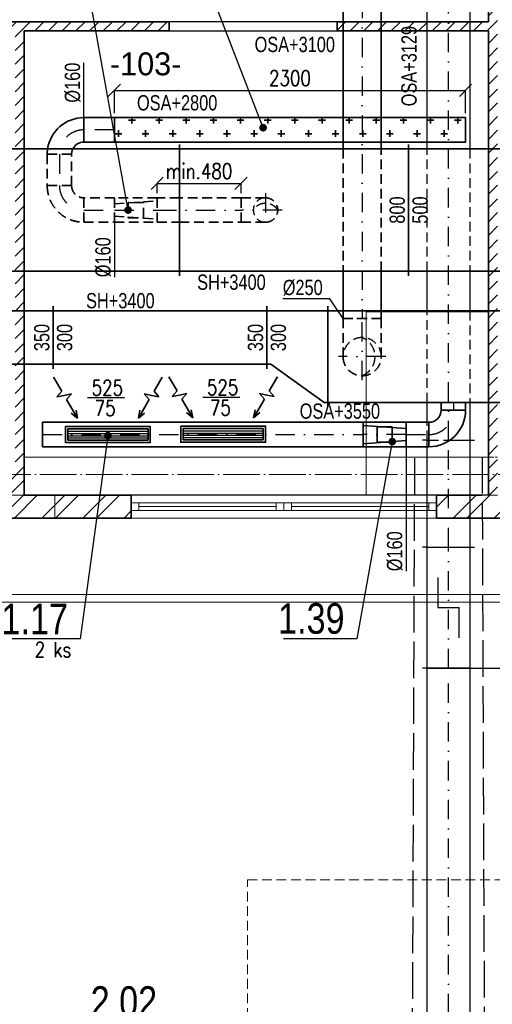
# Model space of a CAD drawing. Header units: millimetres. Extents: x 161070 to 520640, y 9197 to 248394.
# Tile 90 of 137: x 195667 to 198763, y 119340 to 125788. Entities that reach past the tile are written whole.
import ezdxf
from ezdxf.enums import TextEntityAlignment as Align

# ---------------------------------------------------------------- set-up
doc = ezdxf.new("R2010")
doc.units = ezdxf.units.MM
doc.header["$LTSCALE"] = 10
for name, pattern in [('ACAD_ISO02W100', [15, 12, -3]), ('ACAD_ISO04W100', [30, 24, -3, 0, -3]), ('DASHDOT', [25.4, 12.7, -6.35, 0, -6.35]), ('DASHED', [19.05, 12.7, -6.35]), ('DASHED2', [9.525, 6.35, -3.175])]:
    doc.linetypes.add(name, pattern=pattern)
doc.layers.get('Defpoints').update_dxf_attribs({"color": 252})
doc.layers.add('netisk', color=253, linetype='Continuous', plot=False)
for name, color, linetype, lineweight in [('NS_tenka', 253, 'Continuous', 9), ('NS_tlusta', 253, 'Continuous', 15), ('NS_velmi_tlusta', 253, 'Continuous', 35), ('srafy', 253, 'Continuous', 9), ('tlusta', 253, 'Continuous', 15), ('VZT Odvod', 5, 'Continuous', 35), ('VZT Privod', 6, 'Continuous', 35), ('VZT Tenka', 30, 'Continuous', 15), ('VZT-koty', 4, 'Continuous', 25)]:
    doc.layers.add(name, color=color, linetype=linetype, lineweight=lineweight)
for name, color, linetype in [('VZT CM', 1, 'Continuous'), ('VZT Odvod-pozice_odkaz', 7, 'Continuous'), ('VZT Odvod-pozice_text', 7, 'Continuous'), ('VZT Potrubí SKIII', 20, 'Continuous'), ('VZT Privod-pozice_odkaz', 7, 'Continuous'), ('VZT Tepelná izolace', 3, 'ACAD_ISO02W100')]:
    doc.layers.add(name, color=color, linetype=linetype)
doc.layers.add('zarizovaci predmety', color=253, linetype='Continuous', lineweight=9, transparency=0.3)
doc.styles.add('AR-KOTY', font='simplex', dxfattribs={"width": 0.7})
doc.styles.add('Arial', font='arial.ttf')
doc.styles.add('laplan N', font='txt')
doc.styles.add('Romans', font='romans.shx', dxfattribs={"width": 0.8})
doc.styles.get("Standard").update_dxf_attribs({"font": 'ic-simplex.shx', "width": 0.8})
doc.dimstyles.new('CADKON', dxfattribs={"dimscale": 50, "dimtxt": 2.5, "dimasz": 2.5, "dimexe": 1.8, "dimexo": 5, "dimgap": 0.6, "dimtad": 1, "dimrnd": 1, "dimtxsty": 'Standard', "dimblk1": 'ARCHTICK', "dimblk2": 'ARCHTICK', "dimsah": 1, "dimcen": 2.5, "dimadec": 1, "dimazin": 2, "dimtfac": 1, "dimtdec": 4, "dimtix": 1, "dimtmove": 1, "dimatfit": 3, "dimldrblk": 'OPEN30', "dimfxl": 5, "dimtolj": 1, "dimarcsym": 0})
doc.dimstyles.new('Standa 50', dxfattribs={"dimtxt": 100, "dimasz": 80, "dimexe": 0, "dimexo": 30, "dimgap": 30, "dimtad": 1, "dimdec": 0, "dimrnd": 1, "dimdsep": 46, "dimtxsty": 'Romans', "dimblk": 'OBLIQUE', "dimcen": 0, "dimclrd": 256, "dimclre": 256, "dimclrt": 256, "dimadec": 0, "dimazin": 0, "dimtfac": 1, "dimtdec": 0, "dimtofl": 0, "dimtmove": 0, "dimatfit": 3, "dimldrblk": 'OBLIQUE', "dimfxl": 1, "dimtvp": 1.1, "dimtolj": 1, "dimlwd": -1, "dimlwe": -1, "dimarcsym": 0})
pattern_1 = [(45, (315274.35, 92199.55), (-44.90128, 44.90128), [])]
pattern_2 = [(45, (313642.47, 93258.29), (-134.70384, 134.70384), []), (45, (313732.27, 93258.29), (-134.70384, 134.70384), [])]

# ---------------------------------------------------------------- blocks, each defined once
blk = doc.blocks.new('A$C58849bc7')
at = {"layer": 'NS_tlusta'}
for p, q in [((0, 150), (1000, 150)), ((0, 100), (1000, 100)), ((50, 100), (50, 50)), ((50, 75), (950, 75)), ((950, 100), (950, 50)), ((0, 50), (1000, 50)), ((0, 0), (1000, 0))]:
    blk.add_line(p, q, dxfattribs=at)
blk = doc.blocks.new('vd')
at = {"layer": 'NS_tenka', "transparency": 33554610}
h = blk.add_hatch(dxfattribs=at)
h.set_pattern_fill('ANSI31', color=8, scale=20)
h.set_pattern_definition(pattern_1)
h.paths.add_polyline_path([(195697.2, 122809.3), (195597.2, 122809.3), (195597.2, 122674.3), (195697.2, 122674.3)])
h.paths.add_polyline_path([(195697.2, 122809.3), (195697.2, 125714.3), (196647.2, 125714.3), (196647.2, 125774.3), (194297.2, 125774.3), (194297.2, 125714.3), (195637.2, 125714.3), (195637.2, 122809.3)])
at = {"layer": 'srafy', "transparency": 33554610}
h = blk.add_hatch(dxfattribs=at)
h.set_pattern_fill('ANSI31', color=8, scale=20)
h.set_pattern_definition(pattern_1)
h.paths.add_polyline_path([(198797.2, 122809.3), (198737.2, 122809.3), (198737.2, 122674.3), (198797.2, 122674.3)])
h.paths.add_polyline_path([(198737.2, 125774.3), (197747.2, 125774.3), (197747.2, 125714.3), (198737.2, 125714.3), (198737.2, 122809.3), (198797.2, 122809.3), (198797.2, 132809.3), (198737.2, 132809.3)])
h.paths.add_polyline_path([(198737.2, 133574), (198737.2, 132809.3), (198797.2, 132809.3), (198797.2, 133571.8)])
h = blk.add_hatch(dxfattribs=at)
h.set_pattern_fill('ANSI32', color=8, scale=20)
h.set_pattern_definition(pattern_2)
h.paths.add_polyline_path([(195147.2, 122674.3), (195147.2, 122524.3), (196397.2, 122524.3), (196397.2, 122674.3)])
h = blk.add_hatch(dxfattribs=at)
h.set_pattern_fill('ANSI32', color=8, scale=20)
h.set_pattern_definition(pattern_2)
h.paths.add_polyline_path([(198397.2, 122674.3), (198397.2, 122524.3), (201397.2, 122524.3), (201397.2, 122674.3)])
at = {"layer": 'netisk', "color": 8}
for points in [[(191696.9, 133825.5), (193757.2, 133751.9), (193757.2, 132944.3), (193757.2, 132674.3), (194037.2, 132674.3), (194037.2, 132944.3), (193757.2, 132944.3), (193757.2, 133751.9), (198737.2, 133574), (198737.2, 125774.3), (195697.2, 125774.3), (191697.2, 125774.3)], [(195697.2, 125714.3), (198737.2, 125714.3), (198737.2, 122674.3), (195697.2, 122674.3)]]:
    blk.add_lwpolyline(points, close=True, dxfattribs=at)
at = {"layer": 'NS_tenka', "color": 8}
for p, q in [((195897.2, 122674.3), (195897.2, 122524.3)), ((187897.2, 122024.3), (205448.2, 122024.3)), ((187897.2, 121974.3), (205475.5, 121974.3))]:
    blk.add_line(p, q, dxfattribs=at)
at = {"layer": 'NS_tlusta', "color": 8}
for p, q in [((195697.2, 122924.3), (198737.2, 122924.3)), ((195597.2, 122674.3), (195697.2, 122674.3)), ((198697.2, 122674.3), (198797.2, 122674.3)), ((197397.2, 122574.3), (197397.2, 122624.3))]:
    blk.add_line(p, q, dxfattribs=at)
at = {"layer": 'NS_tlusta', "color": 8, "linetype": 'ACAD_ISO02W100', "ltscale": 0.3}
blk.add_line((198737.2, 122924.3), (198797.2, 122924.3), dxfattribs=at)
at = {"layer": 'NS_velmi_tlusta', "color": 8}
for p, q in [((196647.2, 125714.3), (196647.2, 125774.3)), ((197747.2, 125714.3), (197747.2, 125774.3)), ((197747.2, 125774.3), (198737.2, 125774.3)), ((195697.2, 122674.3), (196397.2, 122674.3)), ((196397.2, 122674.3), (196397.2, 122524.3)), ((198397.2, 122674.3), (198397.2, 122524.3)), ((198397.2, 122674.3), (198697.2, 122674.3)), ((195147.2, 122524.3), (196397.2, 122524.3)), ((198397.2, 122524.3), (201397.2, 122524.3))]:
    blk.add_line(p, q, dxfattribs=at)
for points in [[(198737.2, 133575.4), (198737.2, 125774.3)], [(194297.2, 125774.3), (196647.2, 125774.3)], [(195697.2, 125714.3), (195697.2, 122674.3)], [(195697.2, 125714.3), (196647.2, 125714.3)], [(197747.2, 125714.3), (198737.2, 125714.3)], [(198737.2, 125714.3), (198737.2, 122674.3)]]:
    blk.add_lwpolyline(points, dxfattribs=at)
at = {"layer": 'tlusta', "color": 8, "linetype": 'ACAD_ISO04W100'}
blk.add_line((187397.2, 122809.3), (209628.8, 122809.3), dxfattribs=at)
at = {"layer": 'zarizovaci predmety', "color": 8}
blk.add_lwpolyline([(197937.2, 123874.3), (197937.2, 122674.3), (198737.2, 122674.3), (198737.2, 123874.3)], close=True, dxfattribs=at)
at = {"layer": 'NS_tlusta', "color": 8}
for p in [(196397.2, 122524.3), (197397.2, 122524.3)]:
    blk.add_blockref('A$C58849bc7', p, dxfattribs=at)
blk = doc.blocks.new('*U2399', base_point=(0, 80))
at = {"color": 0, "lineweight": -2}
for p, q in [((0, 240), (0, 80)), ((0, 240), (0, 240)), ((0, 80), (0, 80)), ((80, 0), (240, 0)), ((80, 0), (80, 0)), ((240, 0), (240, 0))]:
    blk.add_line(p, q, dxfattribs=at)
at = {"color": 2, "linetype": 'DASHDOT', "lineweight": 25}
for p, q in [((0, 160), (0, 160)), ((160, 0), (160, 0))]:
    blk.add_line(p, q, dxfattribs=at)
at = {"color": 0, "lineweight": -2}
for radius in [240, 80]:
    blk.add_arc((0, 0), radius, 0, 90, dxfattribs=at)
at = {"color": 2, "linetype": 'DASHDOT', "lineweight": 25}
blk.add_arc((0, 0), 160, 0, 90, dxfattribs=at)
blk = doc.blocks.new('*U2401', base_point=(50, 80))
at = {"color": 0, "linetype": 'ByBlock', "lineweight": -2}
for p, q in [((0, 160), (0, 0)), ((50, 160), (0, 160)), ((50, 0), (50, 160)), ((0, 0), (50, 0))]:
    blk.add_line(p, q, dxfattribs=at)
at = {"color": 2, "linetype": 'DASHDOT', "lineweight": 25}
blk.add_line((0, 80), (50, 80), dxfattribs=at)
blk = doc.blocks.new('*U2405', base_point=(150, 160))
at = {"color": 0, "linetype": 'ByBlock', "lineweight": -2}
for p, q in [((0, 160), (0, 0)), ((150, 160), (0, 160)), ((150, 0), (150, 160)), ((0, 0), (150, 0))]:
    blk.add_line(p, q, dxfattribs=at)
at = {"color": 2, "linetype": 'DASHDOT', "lineweight": 25}
blk.add_line((0, 80), (150, 80), dxfattribs=at)
blk = doc.blocks.new('*U2411', base_point=(2100, 80))
at = {"color": 0, "linetype": 'ByBlock', "lineweight": -2}
for p, q in [((0, 160), (0, 0)), ((2100, 160), (0, 160)), ((2100, 0), (2100, 160)), ((0, 0), (2100, 0))]:
    blk.add_line(p, q, dxfattribs=at)
at = {"color": 2, "linetype": 'DASHDOT', "lineweight": 25}
blk.add_line((0, 80), (2100, 80), dxfattribs=at)
blk = doc.blocks.new('*U2493')
at = {"color": 0, "linetype": 'ByBlock', "lineweight": -2}
for p, q in [((0, 0), (0, 30)), ((0, 0), (0, 0)), ((0, -600), (0, 0)), ((0, 0), (400, 0)), ((400, 0), (400, 30)), ((400, 0), (400, 0)), ((400, 0), (400, -350)), ((375, -350), (25, -600)), ((375, -350), (400, -350)), ((400, -350), (400, -380)), ((400, -350), (400, -350)), ((25, -600), (0, -600)), ((0, -600), (0, -600)), ((0, -600), (0, -630))]:
    blk.add_line(p, q, dxfattribs=at)
blk = doc.blocks.new('*U2293')
at = {"color": 0, "linetype": 'ByBlock', "lineweight": -2}
for p, q in [((0, 800), (0, 830)), ((1500, 800), (0, 800)), ((0, 800), (0, 0)), ((1500, 800), (1500, 830)), ((1500, 0), (1500, 800)), ((0, 0), (0, -30)), ((0, 0), (1500, 0)), ((1500, 0), (1500, -30))]:
    blk.add_line(p, q, dxfattribs=at)
blk = doc.blocks.new('*U2500')
at = {"color": 0, "linetype": 'ByBlock'}
for p, q in [((0, 350), (0, 380)), ((1400, 350), (0, 350)), ((0, 350), (0, 0)), ((1400, 350), (1400, 380)), ((1400, 0), (1400, 350)), ((0, 0), (0, -30)), ((0, 0), (1400, 0)), ((1400, 0), (1400, -30))]:
    blk.add_line(p, q, dxfattribs=at)
blk = doc.blocks.new('*U2505')
at = {"color": 0, "linetype": 'ByBlock'}
for p, q in [((0, 350), (0, 380)), ((700, 350), (0, 350)), ((0, 350), (0, 0)), ((700, 350), (700, 380)), ((700, 0), (700, 350)), ((0, 0), (0, -30)), ((0, 0), (700, 0)), ((700, 0), (700, -30))]:
    blk.add_line(p, q, dxfattribs=at)
blk = doc.blocks.new('*U2515', base_point=(1500, 0))
at = {"color": 0, "linetype": 'ByBlock', "lineweight": -2}
for p, q in [((0, 800), (0, 830)), ((1500, 800), (0, 800)), ((0, 800), (0, 0)), ((1500, 800), (1500, 830)), ((1500, 0), (1500, 800)), ((0, 0), (0, -30)), ((0, 0), (1500, 0)), ((1500, 0), (1500, -30))]:
    blk.add_line(p, q, dxfattribs=at)
blk = doc.blocks.new('*U2518')
at = {"color": 0, "linetype": 'ByBlock', "lineweight": -2}
for p, q in [((0, 800), (0, 830)), ((700, 800), (0, 800)), ((0, 800), (0, 0)), ((700, 800), (700, 830)), ((700, 0), (700, 800)), ((0, 0), (0, -30)), ((0, 0), (700, 0)), ((700, 0), (700, -30))]:
    blk.add_line(p, q, dxfattribs=at)
blk = doc.blocks.new('*U2522', base_point=(200, 160))
at = {"color": 0, "linetype": 'ByBlock', "lineweight": -2}
for p, q in [((0, 160), (0, 0)), ((200, 160), (0, 160)), ((200, 0), (200, 160)), ((0, 0), (200, 0))]:
    blk.add_line(p, q, dxfattribs=at)
at = {"color": 2, "linetype": 'DASHDOT', "lineweight": 25}
blk.add_line((0, 80), (200, 80), dxfattribs=at)
blk = doc.blocks.new('*U2594', base_point=(550, 160))
at = {"color": 2, "linetype": 'DASHED', "lineweight": -2, "ltscale": 0.5}
for p, q in [((0, 160), (0, 0)), ((147.4, 160), (0, 160)), ((550, 160), (147.4, 160)), ((550, 0), (550, 160)), ((0, 0), (147.4, 0)), ((147.4, 0), (550, 0))]:
    blk.add_line(p, q, dxfattribs=at)
at = {"color": 2, "linetype": 'DASHDOT', "lineweight": 25}
blk.add_line((0, 80), (550, 80), dxfattribs=at)
blk = doc.blocks.new('*U2595', base_point=(0, 140))
at = {"color": 2, "linetype": 'DASHED', "lineweight": -2, "ltscale": 0.5}
for p, q in [((-80, 280), (-80, 0)), ((80, 280), (-80, 280)), ((-40, 280), (-60, 0)), ((40, 280), (60, 0)), ((80, 0), (80, 280)), ((50, 190), (-50, 190)), ((-50, 190), (-50, 90)), ((50, 90), (50, 190)), ((-50, 90), (50, 90)), ((-80, 0), (80, 0))]:
    blk.add_line(p, q, dxfattribs=at)
at = {"color": 2, "linetype": 'DASHDOT', "lineweight": 25}
blk.add_line((0, 280), (0, 0), dxfattribs=at)
blk = doc.blocks.new('*U2596', base_point=(200, 160))
at = {"color": 2, "linetype": 'DASHED', "lineweight": -2, "ltscale": 0.5}
for p, q in [((0, 160), (0, 0)), ((200, 160), (0, 160)), ((200, 0), (200, 160)), ((0, 0), (200, 0))]:
    blk.add_line(p, q, dxfattribs=at)
at = {"color": 2, "linetype": 'DASHDOT', "lineweight": 25}
blk.add_line((0, 80), (200, 80), dxfattribs=at)
blk = doc.blocks.new('*U2597', base_point=(0, 80))
at = {"color": 2, "linetype": 'DASHED', "lineweight": -2, "ltscale": 0.5}
for p, q in [((0, 240), (0, 80)), ((0, 240), (0, 240)), ((0, 80), (0, 80)), ((80, 0), (240, 0)), ((80, 0), (80, 0)), ((240, 0), (240, 0))]:
    blk.add_line(p, q, dxfattribs=at)
at = {"color": 2, "linetype": 'DASHDOT', "lineweight": 25}
for p, q in [((0, 160), (0, 160)), ((160, 0), (160, 0))]:
    blk.add_line(p, q, dxfattribs=at)
at = {"color": 2, "linetype": 'DASHED', "lineweight": -2, "ltscale": 0.5}
for radius in [240, 80]:
    blk.add_arc((0, 0), radius, 0, 90, dxfattribs=at)
at = {"color": 2, "linetype": 'DASHDOT', "lineweight": 25}
blk.add_arc((0, 0), 160, 0, 90, dxfattribs=at)
blk = doc.blocks.new('*U2598', base_point=(0, 80))
at = {"color": 2, "linetype": 'DASHED', "lineweight": -2, "ltscale": 0.5}
for p, q in [((0, 160), (0, 0)), ((205, 160), (0, 160)), ((205, 0), (205, 160)), ((0, 0), (205, 0))]:
    blk.add_line(p, q, dxfattribs=at)
at = {"color": 2, "linetype": 'DASHDOT', "lineweight": 25}
blk.add_line((0, 80), (205, 80), dxfattribs=at)
blk = doc.blocks.new('*U2599', base_point=(0, 80))
at = {"color": 2, "linetype": 'DASHED', "lineweight": -2, "ltscale": 0.5}
for p, q in [((0, 240), (0, 80)), ((0, 240), (0, 240)), ((0, 80), (0, 80))]:
    blk.add_line(p, q, dxfattribs=at)
at = {"color": 2, "linetype": 'DASHDOT', "lineweight": 25}
for p, q in [((0, 160), (0, 160)), ((160, 0), (160, 0))]:
    blk.add_line(p, q, dxfattribs=at)
at = {"color": 0, "lineweight": -2}
for p, q in [((80, 0), (240, 0)), ((80, 0), (80, 0)), ((240, 0), (240, 0))]:
    blk.add_line(p, q, dxfattribs=at)
at = {"color": 2, "linetype": 'DASHED', "lineweight": -2, "ltscale": 0.5}
for radius, start in [(240, 81.61446), (80, 64.05552)]:
    blk.add_arc((0, 0), radius, start, 90, dxfattribs=at)
at = {"color": 0, "lineweight": -2}
for radius, end in [(240, 81.61446), (80, 64.05552)]:
    blk.add_arc((0, 0), radius, 0, end, dxfattribs=at)
at = {"color": 2, "linetype": 'DASHDOT', "lineweight": 25}
blk.add_arc((0, 0), 160, 0, 90, dxfattribs=at)
blk = doc.blocks.new('*U2593', base_point=(80, 0))
at = {"color": 2, "linetype": 'DASHDOT', "lineweight": 25}
for p, q in [((0, 270), (0, 0)), ((-110, 160), (110, 160))]:
    blk.add_line(p, q, dxfattribs=at)
at = {"color": 2, "linetype": 'DASHED', "lineweight": -2, "ltscale": 0.5}
for p, q in [((-80, 0), (-80, 160)), ((80, 0), (80, 160)), ((-80, 0), (80, 0))]:
    blk.add_line(p, q, dxfattribs=at)
blk.add_arc((0, 160), 80, 0, 180, dxfattribs=at)
at = {"color": 2, "linetype": 'DASHED', "lineweight": 25, "ltscale": 0.5}
for centre, radius, start, end in [((50, 160), 94.3, 122.00538, 237.99462), ((0, 160), 80, 180, 0)]:
    blk.add_arc(centre, radius, start, end, dxfattribs=at)
blk = doc.blocks.new('*U2299')
at = {"color": 0, "linetype": 'ByBlock'}
for p, q in [((0, 600), (0, 630)), ((1500, 600), (0, 600)), ((0, 600), (0, 0)), ((1500, 600), (1500, 630)), ((1500, 0), (1500, 600)), ((0, 0), (0, -30)), ((0, 0), (1500, 0)), ((1500, 0), (1500, -30))]:
    blk.add_line(p, q, dxfattribs=at)
blk = doc.blocks.new('*U3295', base_point=(2092.865435, 125))
at = {"color": 0, "linetype": 'ByBlock', "lineweight": -2}
for p, q in [((0, 250), (0, 0)), ((982.865435, 250), (0, 250)), ((2042.865435, 250), (1782.865435, 250)), ((0, 0), (982.865435, 0)), ((1782.865435, 0), (2042.865435, 0))]:
    blk.add_line(p, q, dxfattribs=at)
at = {"color": 2, "linetype": 'DASHED', "lineweight": -2, "ltscale": 0.5}
for p, q in [((1782.865435, 250), (982.865435, 250)), ((2092.865435, 250), (2042.865435, 250)), ((2092.865435, 0), (2092.865435, 250)), ((982.865435, 0), (1782.865435, 0)), ((2042.865435, 0), (2092.865435, 0))]:
    blk.add_line(p, q, dxfattribs=at)
at = {"color": 2, "linetype": 'DASHDOT', "lineweight": 25}
blk.add_line((0, 125), (2092.865435, 125), dxfattribs=at)
blk = doc.blocks.new('*U3294', base_point=(125, 0))
at = {"color": 2, "linetype": 'DASHDOT', "lineweight": 25}
for p, q in [((0, 405), (0, 0)), ((-155, 250), (155, 250))]:
    blk.add_line(p, q, dxfattribs=at)
at = {"color": 2, "linetype": 'DASHED', "lineweight": -2, "ltscale": 0.5}
for p, q in [((-125, 0), (-125, 250)), ((125, 0), (125, 250)), ((-125, 0), (125, 0))]:
    blk.add_line(p, q, dxfattribs=at)
blk.add_arc((0, 250), 125, 0, 180, dxfattribs=at)
at = {"color": 2, "linetype": 'DASHED', "lineweight": 25, "ltscale": 0.5}
for centre, radius, start, end in [((50, 250), 134.6, 111.80141, 248.19859), ((0, 250), 125, 180, 0)]:
    blk.add_arc(centre, radius, start, end, dxfattribs=at)
blk = doc.blocks.new('*U3298', base_point=(0, 140))
at = {"color": 2, "linetype": 'DASHED', "lineweight": -2, "ltscale": 0.5}
for p, q in [((0, 280), (0, 310)), ((0, 280), (117.2, 280)), ((0, 280), (0, 267.6)), ((0, 267.6), (0, 130.8)), ((247.2, 280), (847.2, 280)), ((1107.2, 280), (1907.2, 280)), ((847.2, 0), (247.2, 0)), ((1907.2, 0), (1107.2, 0))]:
    blk.add_line(p, q, dxfattribs=at)
at = {"color": 0, "linetype": 'ByBlock', "lineweight": -2}
for p, q in [((117.2, 280), (247.2, 280)), ((847.2, 280), (1107.2, 280)), ((1907.2, 280), (2840, 280)), ((2840, 280), (2840, 310)), ((2840, 280), (2840, 0)), ((0, 130.8), (0, 0)), ((247.2, 0), (0, 0)), ((0, 0), (0, -30)), ((1107.2, 0), (847.2, 0)), ((2840, 0), (1907.2, 0)), ((2840, 0), (2840, -30))]:
    blk.add_line(p, q, dxfattribs=at)
at = {"color": 2, "linetype": 'DASHDOT', "lineweight": 25}
blk.add_line((0, 140), (2840, 140), dxfattribs=at)
blk = doc.blocks.new('*U2412')
at = {"color": 0, "linetype": 'ByBlock', "lineweight": -2}
for points in [[(0, 75), (0, 0)], [(0, 75), (525, 75)], [(525, 75), (525, 0)], [(0, 0), (525, 0)]]:
    blk.add_lwpolyline(points, dxfattribs=at)
at = {"color": 2, "linetype": 'ByBlock', "lineweight": 25}
for points in [[(0, 60), (525, 60)], [(0, 45), (525, 45)], [(0, 30), (525, 30)], [(0, 15), (525, 15)]]:
    blk.add_lwpolyline(points, dxfattribs=at)
blk = doc.blocks.new('*U2277', base_point=(100.000029, 76.999998))
at = {"color": 0, "linetype": 'ByBlock', "lineweight": -2}
for p, q in [((278.000029, 76.999998), (304.513255, 153.999998)), ((331.026481, 76.999998), (304.513255, 153.999998)), ((620.052934, 76.999998), (535.879199, 107.513298)), ((100.000029, 76.999998), (278.000029, 76.999998)), ((331.026481, 76.999998), (357.539708, -0.000002)), ((357.539708, -0.000002), (384.052934, 76.999998)), ((384.052934, 76.999998), (620.052934, 76.999998)), ((620.052934, 76.999998), (535.879199, 46.486697))]:
    blk.add_line(p, q, dxfattribs=at)
blk = doc.blocks.new('_OBLIQUE')
at = {"color": 0, "linetype": 'ByBlock'}
blk.add_line((-0.5, -0.5), (0.5, 0.5), dxfattribs=at)
blk = doc.blocks.new('*D3301')
at = {"layer": 'Defpoints', "color": 0}
for p in [(197117.3, 124715.9), (196567.3, 124621.4), (197117.3, 124621.4)]:
    blk.add_point(p, dxfattribs=at)
at = {"layer": 'VZT-koty'}
for p, q in [((196567.3, 124651.4), (196567.3, 124715.9)), ((196567.3, 124715.9), (197117.3, 124715.9)), ((197117.3, 124651.4), (197117.3, 124715.9))]:
    blk.add_line(p, q, dxfattribs=at)
at = {"layer": 'VZT-koty', "xscale": 80, "yscale": 80, "zscale": 80, "rotation": 180}
blk.add_blockref('_OBLIQUE', (196567.3, 124715.9), dxfattribs=at)
at = {"layer": 'VZT-koty', "xscale": 80, "yscale": 80, "zscale": 80}
blk.add_blockref('_OBLIQUE', (197117.3, 124715.9), dxfattribs=at)
at = {"layer": 'VZT-koty', "insert": (196842.3, 124795.9), "char_height": 100, "attachment_point": 5, "style": 'Romans'}
blk.add_mtext('\\A1;\\A1;min.480', dxfattribs=at)
blk = doc.blocks.new('*U3299', base_point=(0, 140))
at = {"color": 0, "linetype": 'ByBlock', "lineweight": -2}
for p, q in [((0, 280), (0, 310)), ((0, 280), (657.2, 280)), ((0, 280), (0, 0)), ((700, 130.8), (700, 0)), ((700, 0), (0, 0)), ((0, 0), (0, -30)), ((700, 0), (700, -30))]:
    blk.add_line(p, q, dxfattribs=at)
at = {"color": 2, "linetype": 'DASHED', "lineweight": -2, "ltscale": 0.5}
for p, q in [((657.2, 280), (700, 280)), ((700, 280), (700, 310)), ((700, 280), (700, 267.6)), ((700, 267.6), (700, 130.8))]:
    blk.add_line(p, q, dxfattribs=at)
at = {"color": 2, "linetype": 'DASHDOT', "lineweight": 25}
blk.add_line((0, 140), (700, 140), dxfattribs=at)
blk = doc.blocks.new('*U3321', base_point=(0, 140))
at = {"color": 0, "linetype": 'ByBlock', "lineweight": -2}
for p, q in [((0, 280), (0, 310)), ((0, 280), (2768.040405, 280)), ((0, 280), (0, 0)), ((2768.040405, 280), (2768.040405, 310)), ((2768.040405, 280), (2768.040405, 0)), ((2768.040405, 0), (0, 0)), ((0, 0), (0, -30)), ((2768.040405, 0), (2768.040405, -30))]:
    blk.add_line(p, q, dxfattribs=at)
at = {"color": 2, "linetype": 'DASHDOT', "lineweight": 25}
blk.add_line((0, 140), (2768.040405, 140), dxfattribs=at)
blk = doc.blocks.new('*U3322', base_point=(396, 0))
at = {"color": 0, "linetype": 'ByBlock', "lineweight": -2}
blk.add_lwpolyline([(792, -140), (0, -140), (0, 140), (792, 140), (792, -140)], dxfattribs=at)
at = {"color": 2, "linetype": 'ByBlock', "lineweight": 25}
for points in [[(396, -70), (396, 70)], [(594, 70), (396, 70)], [(198, -70), (396, -70)]]:
    blk.add_lwpolyline(points, dxfattribs=at)
at = {"color": 2, "linetype": 'DASHDOT', "lineweight": 25}
blk.add_lwpolyline([(792, 0), (0, 0)], dxfattribs=at)
blk = doc.blocks.new('*D3567')
at = {"layer": 'Defpoints', "color": 0}
for p in [(198587.3, 125324.7), (196287.3, 125146.4), (198587.3, 125146.4)]:
    blk.add_point(p, dxfattribs=at)
at = {"layer": 'VZT-koty'}
for p, q in [((196287.3, 125176.4), (196287.3, 125324.7)), ((196287.3, 125324.7), (198587.3, 125324.7)), ((198587.3, 125176.4), (198587.3, 125324.7))]:
    blk.add_line(p, q, dxfattribs=at)
at = {"layer": 'VZT-koty', "xscale": 80, "yscale": 80, "zscale": 80, "rotation": 180}
blk.add_blockref('_OBLIQUE', (196287.3, 125324.7), dxfattribs=at)
at = {"layer": 'VZT-koty', "xscale": 80, "yscale": 80, "zscale": 80}
blk.add_blockref('_OBLIQUE', (198587.3, 125324.7), dxfattribs=at)
at = {"layer": 'VZT-koty', "insert": (197437.3, 125404.7), "char_height": 100, "attachment_point": 5, "style": 'Romans'}
blk.add_mtext('\\A1;2300', dxfattribs=at)
blk = doc.blocks.new('_ArchTick')
at = {"color": 0, "const_width": 0.15}
blk.add_lwpolyline([(-0.5, -0.5), (0.5, 0.5)], dxfattribs=at)
blk = doc.blocks.new('*U2404', base_point=(0, 140))
at = {"color": 0, "linetype": 'ByBlock', "lineweight": -2}
for p, q in [((-80, 280), (-80, 0)), ((80, 280), (-80, 280)), ((-40, 280), (-60, 0)), ((40, 280), (60, 0)), ((80, 0), (80, 280)), ((50, 190), (-50, 190)), ((-50, 190), (-50, 90)), ((50, 90), (50, 190)), ((-50, 90), (50, 90)), ((-80, 0), (80, 0))]:
    blk.add_line(p, q, dxfattribs=at)
at = {"color": 2, "linetype": 'DASHDOT', "lineweight": 25}
blk.add_line((0, 280), (0, 0), dxfattribs=at)

msp = doc.modelspace()

# ---------------------------------------------------------------- hatches: boundary and pattern name
at = {"layer": 'VZT Privod', "transparency": 33554661}
h = msp.add_hatch(dxfattribs=at)
h.set_pattern_fill('BOURANE_KCE', color=3, scale=70, style=0)
h.set_pattern_definition([(0, (-2e-12, 376.46), (533.4, 532), [44.45, -488.95]), (0, (0, 198.66), (533.4, 532), [44.45, -488.95]), (0, (-2e-12, 20.86), (533.4, 532), [44.45, -488.95]), (90, (22.2, 0.007), (533.4, -2e-13), [43.0784, -3148.9216]), (90, (555.6, 532), (533.4, -2e-13), [43.0784, -3148.9216]), (90, (1089, 1064), (533.4, -2e-13), [43.0784, -3148.9216]), (90, (1622.4, 1596), (533.4, -2e-13), [43.0784, -3148.9216]), (90, (2155.8, 2128), (533.4, -2e-13), [43.0784, -3148.9216]), (90, (2689.2, 2660), (533.4, -2e-13), [43.0784, -3148.9216]), (90, (22.2, 176.44), (533.4, -2e-13), [44.45, -3147.55]), (90, (555.6, 708.43), (533.4, -2e-13), [44.45, -3147.55]), (90, (1089, 1240.43), (533.4, -2e-13), [44.45, -3147.55]), (90, (1622.4, 1772.43), (533.4, -2e-13), [44.45, -3147.55]), (90, (2155.8, 2304.43), (533.4, -2e-13), [44.45, -3147.55]), (90, (2689.2, 2836.43), (533.4, -2e-13), [44.45, -3147.55]), (90, (22.2, 354.24), (533.4, -2e-13), [44.45, -3147.55]), (90, (555.6, 886.24), (533.4, -2e-13), [44.45, -3147.55]), (90, (1089, 1418.23), (533.4, -2e-13), [44.45, -3147.55]), (90, (1622.4, 1950.23), (533.4, -2e-13), [44.45, -3147.55]), (90, (2155.8, 2482.24), (533.4, -2e-13), [44.45, -3147.55]), (90, (2689.2, 3014.24), (533.4, -2e-13), [44.45, -3147.55]), (90, (200, 354.24), (533.4, -2e-13), [44.45, -3147.55]), (90, (733.4, 886.24), (533.4, -2e-13), [44.45, -3147.55]), (90, (1266.8, 1418.23), (533.4, -2e-13), [44.45, -3147.55]), (90, (1800.2, 1950.23), (533.4, -2e-13), [44.45, -3147.55]), (90, (2333.6, 2482.24), (533.4, -2e-13), [44.45, -3147.55]), (90, (2867, 3014.24), (533.4, -2e-13), [44.45, -3147.55]), (90, (377.8, 354.24), (533.4, -2e-13), [44.45, -3147.55]), (90, (911.2, 886.24), (533.4, -2e-13), [44.45, -3147.55]), (90, (1444.6, 1418.23), (533.4, -2e-13), [44.45, -3147.55]), (90, (1978, 1950.23), (533.4, -2e-13), [44.45, -3147.55]), (90, (2511.4, 2482.24), (533.4, -2e-13), [44.45, -3147.55]), (90, (3044.8, 3014.24), (533.4, -2e-13), [44.45, -3147.55]), (0, (177.8, 376.46), (533.4, 532), [44.45, -488.95]), (0, (355.6, 376.46), (533.4, 532), [44.45, -488.95]), (0, (88.9, 287.56), (533.4, 532), [44.45, -488.95]), (0, (266.7, 287.56), (533.4, 532), [44.45, -488.95]), (0, (177.8, 198.66), (533.4, 532), [44.45, -488.95]), (0, (355.6, 198.66), (533.4, 532), [44.45, -488.95]), (0, (88.9, 109.76), (533.4, 532), [44.45, -488.95]), (0, (266.7, 109.76), (533.4, 532), [44.45, -488.95]), (0, (177.8, 20.86), (533.4, 532), [44.45, -488.95]), (0, (355.6, 20.86), (533.4, 532), [44.45, -488.95]), (90, (111.1, 87.53), (533.4, -2e-13), [44.45, -3147.55]), (90, (644.5, 619.53), (533.4, -2e-13), [44.45, -3147.55]), (90, (1177.9, 1151.54), (533.4, -2e-13), [44.45, -3147.55]), (90, (1711.3, 1683.54), (533.4, -2e-13), [44.45, -3147.55]), (90, (2244.7, 2215.53), (533.4, -2e-13), [44.45, -3147.55]), (90, (2778.1, 2747.53), (533.4, -2e-13), [44.45, -3147.55]), (90, (111.1, 265.33), (533.4, -2e-13), [44.45, -3147.55]), (90, (644.5, 797.33), (533.4, -2e-13), [44.45, -3147.55]), (90, (1177.9, 1329.34), (533.4, -2e-13), [44.45, -3147.55]), (90, (1711.3, 1861.34), (533.4, -2e-13), [44.45, -3147.55]), (90, (2244.7, 2393.34), (533.4, -2e-13), [44.45, -3147.55]), (90, (2778.1, 2925.34), (533.4, -2e-13), [44.45, -3147.55]), (90, (200, 0.007), (533.4, -2e-13), [43.0784, -3148.9216]), (90, (733.4, 532), (533.4, -2e-13), [43.0784, -3148.9216]), (90, (1266.8, 1064), (533.4, -2e-13), [43.0784, -3148.9216]), (90, (1800.2, 1596), (533.4, -2e-13), [43.0784, -3148.9216]), (90, (2333.6, 2128), (533.4, -2e-13), [43.0784, -3148.9216]), (90, (2867, 2660), (533.4, -2e-13), [43.0784, -3148.9216]), (90, (200, 176.44), (533.4, -2e-13), [44.45, -3147.55]), (90, (733.4, 708.43), (533.4, -2e-13), [44.45, -3147.55]), (90, (1266.8, 1240.43), (533.4, -2e-13), [44.45, -3147.55]), (90, (1800.2, 1772.43), (533.4, -2e-13), [44.45, -3147.55]), (90, (2333.6, 2304.43), (533.4, -2e-13), [44.45, -3147.55]), (90, (2867, 2836.43), (533.4, -2e-13), [44.45, -3147.55]), (90, (288.9, 87.53), (533.4, -2e-13), [44.45, -3147.55]), (90, (822.3, 619.53), (533.4, -2e-13), [44.45, -3147.55]), (90, (1355.7, 1151.54), (533.4, -2e-13), [44.45, -3147.55]), (90, (1889.1, 1683.54), (533.4, -2e-13), [44.45, -3147.55]), (90, (2422.5, 2215.53), (533.4, -2e-13), [44.45, -3147.55]), (90, (2955.9, 2747.53), (533.4, -2e-13), [44.45, -3147.55]), (90, (288.9, 265.33), (533.4, -2e-13), [44.45, -3147.55]), (90, (822.3, 797.33), (533.4, -2e-13), [44.45, -3147.55]), (90, (1355.7, 1329.34), (533.4, -2e-13), [44.45, -3147.55]), (90, (1889.1, 1861.34), (533.4, -2e-13), [44.45, -3147.55]), (90, (2422.5, 2393.34), (533.4, -2e-13), [44.45, -3147.55]), (90, (2955.9, 2925.34), (533.4, -2e-13), [44.45, -3147.55]), (90, (377.8, 0.007), (533.4, -2e-13), [43.0784, -3148.9216]), (90, (911.2, 532), (533.4, -2e-13), [43.0784, -3148.9216]), (90, (1444.6, 1064), (533.4, -2e-13), [43.0784, -3148.9216]), (90, (1978, 1596), (533.4, -2e-13), [43.0784, -3148.9216]), (90, (2511.4, 2128), (533.4, -2e-13), [43.0784, -3148.9216]), (90, (3044.8, 2660), (533.4, -2e-13), [43.0784, -3148.9216]), (90, (377.8, 176.44), (533.4, -2e-13), [44.45, -3147.55]), (90, (911.2, 708.43), (533.4, -2e-13), [44.45, -3147.55]), (90, (1444.6, 1240.43), (533.4, -2e-13), [44.45, -3147.55]), (90, (1978, 1772.43), (533.4, -2e-13), [44.45, -3147.55]), (90, (2511.4, 2304.43), (533.4, -2e-13), [44.45, -3147.55]), (90, (3044.8, 2836.43), (533.4, -2e-13), [44.45, -3147.55]), (0, (88.9, 465.36), (533.4, 532), [44.45, -488.95]), (0, (266.7, 465.36), (533.4, 532), [44.45, -488.95]), (90, (111.1, 443.13), (533.4, -2e-13), [44.45, -3147.55]), (90, (644.5, 975.13), (533.4, -2e-13), [44.45, -3147.55]), (90, (1177.9, 1507.13), (533.4, -2e-13), [44.45, -3147.55]), (90, (1711.3, 2039.13), (533.4, -2e-13), [44.45, -3147.55]), (90, (2244.7, 2571.14), (533.4, -2e-13), [44.45, -3147.55]), (90, (2778.1, 3103.14), (533.4, -2e-13), [44.45, -3147.55]), (90, (288.9, 443.13), (533.4, -2e-13), [44.45, -3147.55]), (90, (822.3, 975.13), (533.4, -2e-13), [44.45, -3147.55]), (90, (1355.7, 1507.13), (533.4, -2e-13), [44.45, -3147.55]), (90, (1889.1, 2039.13), (533.4, -2e-13), [44.45, -3147.55]), (90, (2422.5, 2571.14), (533.4, -2e-13), [44.45, -3147.55]), (90, (2955.9, 3103.14), (533.4, -2e-13), [44.45, -3147.55]), (0, (444.5, 465.36), (533.4, 532), [44.45, -488.95]), (0, (444.5, 287.56), (533.4, 532), [44.45, -488.95]), (0, (444.5, 109.76), (533.4, 532), [44.45, -488.95]), (90, (466.7, 87.53), (533.4, -2e-13), [44.45, -3147.55]), (90, (1000.1, 619.53), (533.4, -2e-13), [44.45, -3147.55]), (90, (1533.5, 1151.54), (533.4, -2e-13), [44.45, -3147.55]), (90, (2066.9, 1683.54), (533.4, -2e-13), [44.45, -3147.55]), (90, (2600.3, 2215.53), (533.4, -2e-13), [44.45, -3147.55]), (90, (3133.7, 2747.53), (533.4, -2e-13), [44.45, -3147.55]), (90, (466.7, 265.33), (533.4, -2e-13), [44.45, -3147.55]), (90, (1000.1, 797.33), (533.4, -2e-13), [44.45, -3147.55]), (90, (1533.5, 1329.34), (533.4, -2e-13), [44.45, -3147.55]), (90, (2066.9, 1861.34), (533.4, -2e-13), [44.45, -3147.55]), (90, (2600.3, 2393.34), (533.4, -2e-13), [44.45, -3147.55]), (90, (3133.7, 2925.34), (533.4, -2e-13), [44.45, -3147.55]), (90, (466.7, 443.13), (533.4, -2e-13), [44.45, -3147.55]), (90, (1000.1, 975.13), (533.4, -2e-13), [44.45, -3147.55]), (90, (1533.5, 1507.13), (533.4, -2e-13), [44.45, -3147.55]), (90, (2066.9, 2039.13), (533.4, -2e-13), [44.45, -3147.55]), (90, (2600.3, 2571.14), (533.4, -2e-13), [44.45, -3147.55]), (90, (3133.7, 3103.14), (533.4, -2e-13), [44.45, -3147.55])])
h.paths.add_polyline_path([(197785.1, 125146.4), (196714.6, 125146.4), (196714.6, 124986.4), (197785.1, 124986.4)])
h.paths.add_polyline_path([(196287.3, 125066.4), (196287.3, 124986.4), (196714.6, 124986.4), (196714.6, 125146.4), (196287.3, 125146.4)])
h.paths.add_polyline_path([(197910.1, 125146.4), (197785.1, 125146.4), (197785.1, 124986.4), (197910.1, 124986.4)])
h.paths.add_polyline_path([(198035.1, 125146.4), (197910.1, 125146.4), (197910.1, 124986.4), (198035.1, 124986.4)])
h.paths.add_polyline_path([(198214.6, 125146.4), (198035.1, 125146.4), (198035.1, 124986.4), (198214.6, 124986.4)])
h.paths.add_polyline_path([(198335.1, 125146.4), (198214.6, 125146.4), (198214.6, 124986.4), (198335.1, 124986.4)])
h.paths.add_polyline_path([(198475.1, 125146.4), (198335.1, 125146.4), (198335.1, 124986.4), (198475.1, 124986.4)])
h.paths.add_polyline_path([(198475.1, 124986.4), (198587.3, 124986.4), (198587.3, 125146.4), (198475.1, 125146.4)])

# ---------------------------------------------------------------- linework, layer by layer
at = {"layer": 'VZT Odvod', "color": 2}
for points in [[(195967.6, 123123.9), (196522.6, 123123.9), (196522.6, 123018.9), (195967.6, 123018.9)], [(196722.6, 123126.3), (197277.6, 123126.3), (197277.6, 123021.3), (196722.6, 123021.3)]]:
    msp.add_lwpolyline(points, close=True, dxfattribs=at)
at = {"layer": 'VZT Privod'}
msp.add_lwpolyline([(196287.3, 124986.4), (198587.3, 124986.4), (198587.3, 125146.4), (196287.3, 125146.4)], close=True, dxfattribs=at)
at = {"layer": 'VZT Tenka', "linetype": 'DASHED2'}
msp.add_lwpolyline([(197159.1, 120156.4), (203559.1, 120156.4), (203559.1, 113156.4), (197159.1, 113156.4)], close=True, dxfattribs=at)
at = {"layer": 'VZT Tepelná izolace', "ltscale": 2}
for points in [[(198237.7, 118476), (198255.1, 122924.3)], [(198695.6, 122924.3), (198712.6, 118476)]]:
    msp.add_lwpolyline(points, dxfattribs=at)
at = {"layer": 'VZT-koty'}
for p, q in [((196087.3, 125146.4), (196087.3, 125506.4)), ((196287.3, 124461.4), (196287.3, 124101.4)), ((197699.2, 123959.6), (197390.2, 123959.6)), ((197785.1, 123831.4), (197699.2, 123959.6)), ((196353.1, 123312.6), (196112.3, 123312.6)), ((197108.1, 123315), (196867.3, 123315)), ((198197.6, 122991.4), (198197.6, 122176.1)), ((198630.1, 121542.3), (199037.1, 121542.3))]:
    msp.add_line(p, q, dxfattribs=at)

# ---------------------------------------------------------------- block references
at = {"layer": 'VZT Odvod'}
for name, p in [('vd', (0, 0)), ('*U2411', (197917.6, 123071.4)), ('*U2405', (198347.6, 123151.4))]:
    msp.add_blockref(name, p, dxfattribs=at)
for name, p, rotation in [('*U3295', (197910.1, 123831.4), 270), ('*U2505', (195886.3, 123881.4), 180), ('*U2500', (197286.3, 123881.4), 180), ('*U2299', (199186.3, 123881.4), 180), ('*U3294', (197785.1, 123831.4), 180), ('*U2399', (198427.6, 123231.4), 270), ('*U2404', (198057.6, 123071.4), 270)]:
    msp.add_blockref(name, p, dxfattribs=dict(at, rotation=rotation))
at = {"layer": 'VZT Odvod', "xscale": -1}
msp.add_blockref('*U2493', (197686.3, 123881.4), dxfattribs=at)
at = {"layer": 'VZT Odvod', "yscale": 0.6, "zscale": 0.6}
for p, xscale, rotation in [((195889.5, 123447.9), -0.6, 119.9999999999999), ((196600.6, 123447.9), 0.6, 240.0000000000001), ((196644.5, 123450.3), -0.6, 119.9999999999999), ((197355.6, 123450.3), 0.6, 240.0000000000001)]:
    msp.add_blockref('*U2277', p, dxfattribs=dict(at, xscale=xscale, rotation=rotation))
at = {"layer": 'VZT Odvod', "xscale": -1, "rotation": 89.99999999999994}
msp.add_blockref('*U2401', (198507.6, 123231.4), dxfattribs=at)
at = {"layer": 'VZT Odvod', "color": 2}
for p in [(195982.6, 123033.9), (196737.6, 123036.3)]:
    msp.add_blockref('*U2412', p, dxfattribs=at)
at = {"layer": 'VZT Potrubí SKIII'}
for name, p, rotation in [('*U3298', (198475.1, 123034.2), 90), ('*U3299', (198475.1, 122334.2), 90), ('*U3322', (198475.1, 121938.2), 270), ('*U3321', (198475.1, 118774.2), 90)]:
    msp.add_blockref(name, p, dxfattribs=dict(at, rotation=rotation))
at = {"layer": 'VZT Privod'}
for name, p, rotation in [('*U2599', (196007.3, 124906.4), 90), ('*U2522', (196087.3, 124986.4), 180), ('*U2293', (196714.6, 124941.4), 180), ('*U2515', (196714.6, 124941.4), 180), ('*U2518', (198914.6, 124941.4), 180), ('*U2598', (195927.3, 124906.4), 270), ('*U2597', (196087.3, 124621.4), 180), ('*U2593', (197117.3, 124461.4), 270), ('*U2596', (196287.3, 124621.4), 360), ('*U2595', (196427.3, 124541.4), 89.99999999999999), ('*U2594', (197117.3, 124621.4), 360)]:
    msp.add_blockref(name, p, dxfattribs=dict(at, rotation=rotation))

# ---------------------------------------------------------------- texts
at = {"layer": 'VZT CM', "insert": (196258.1, 125573.6), "char_height": 150, "attachment_point": 1, "style": 'laplan N'}
msp.add_mtext_dynamic_manual_height_columns('{\\F.shx;-103-}', width=5545.815, gutter_width=500, heights=[5545.8], dxfattribs=at)
at = {"layer": 'VZT Odvod-pozice_text', "color": 210, "char_height": 200, "attachment_point": 9, "style": 'Arial'}
for s, insert in [('\\W0.8\\H200.0\\C210;1.17', (195983, 121764.2)), ('\\W0.8\\H200.0\\C210;1.39', (197794.9, 121764.2)), ('\\W0.8\\H200.0\\C210;2.02', (196567.4, 119255.8))]:
    msp.add_mtext(s, dxfattribs=dict(at, insert=insert))
at = {"layer": 'VZT-koty', "width": 0.8}
for s, p in [('OSA+3129', (198267.1, 125483.8)), ('800', (198189.6, 124541.4)), ('350', (195861.3, 123706.4)), ('350', (197261.3, 123706.4))]:
    msp.add_text(s, height=100, rotation=90, dxfattribs=at).set_placement(p, align=Align.CENTER)
for s, p in [('OSA+3100', (197468.9, 125575.8)), ('OSA+2800', (196698.5, 125193.7)), ('SH+3400', (197054.1, 124019.1)), ('SH+3400', (196326.4, 123898)), ('OSA+3550', (197764.3, 123174.9))]:
    msp.add_text(s, height=100, dxfattribs=at).set_placement(p, align=Align.CENTER)
msp.add_text('%%c160', height=100, rotation=90, dxfattribs=at).set_placement((196062.3, 125506.4), align=Align.RIGHT)
for s, p in [('500', (198239.6, 124541.4)), ('300', (195911.3, 123706.4)), ('300', (197311.3, 123706.4))]:
    msp.add_text(s, height=100, rotation=90, dxfattribs=at).set_placement(p, align=Align.TOP_CENTER)
for p in [(196262.3, 124101.4), (198172.6, 122176.1)]:
    msp.add_text('%%c160', height=100, rotation=90, dxfattribs=at).set_placement(p)
msp.add_text('%%c250', height=100, dxfattribs=at).set_placement((197390.2, 123984.6))
at = {"layer": 'VZT-koty', "style": 'AR-KOTY', "width": 0.8}
for s, p in [('525', (196344.1, 123327.6)), ('525', (197099.1, 123330)), ('75', (196295.2, 123194.5)), ('75', (197050.2, 123196.9)), ('2 ks', (196005.5, 121612.8))]:
    msp.add_text(s, height=100, dxfattribs=at).set_placement(p, align=Align.RIGHT)

# ---------------------------------------------------------------- dimensions: what is measured, and where the dimension line sits
at = {"layer": 'VZT-koty'}
dim = msp.add_linear_dim(base=(198587.3, 125324.7), p1=(196287.3, 125146.4), p2=(198587.3, 125146.4), dimstyle='Standa 50', dxfattribs=at)
dim.commit()
dim.dimension.update_dxf_attribs({"geometry": '*D3567', "text_midpoint": (197437.3, 125404.7)})
dim = msp.add_linear_dim(base=(197117.3, 124715.9), p1=(196567.3, 124621.4), p2=(197117.3, 124621.4), text='\\A1;min.480', dimstyle='Standa 50', dxfattribs=at)
dim.commit()
dim.dimension.update_dxf_attribs({"geometry": '*D3301', "text_midpoint": (196842.3, 124795.9)})

# ---------------------------------------------------------------- leaders
at = {"layer": 'VZT Odvod-pozice_odkaz', "color": 102, "annotation_type": 0, "has_hookline": 1, "hookline_direction": 1}
for points, text_width in [([(196245.1, 123063.9), (196063, 121734.2), (196013, 121734.2)], 400), ([(198107.6, 123025), (197874.9, 121734.2), (197824.9, 121734.2)], 400.5)]:
    msp.add_leader(points, dimstyle='CADKON', override={"dimscale": 50, "dimasz": 1, "dimgap": 0.6, "dimldrblk": 'Dot'}, dxfattribs=dict(at, text_width=text_width))
at = {"layer": 'VZT Privod-pozice_odkaz', "color": 102, "annotation_type": 0, "has_hookline": 1, "hookline_direction": 1}
for points, text_width in [([(196377.3, 124541.4), (195912, 127124.1), (195862, 127124.1)], 398.4), ([(197261.5, 125080.6), (196475, 127124.1), (196425, 127124.1)], 369.3)]:
    msp.add_leader(points, dimstyle='CADKON', override={"dimscale": 50, "dimasz": 1, "dimgap": 0.6, "dimldrblk": 'Dot'}, dxfattribs=dict(at, text_width=text_width))

doc.saveas('drawing.dxf')
